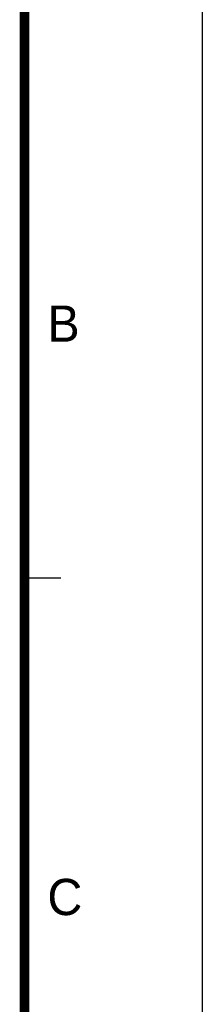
# Model space of a CAD drawing. Header units: millimetres. Extents: x 6 to 204, y 6 to 291.
# Tile 42 of 43: x 189 to 204, y 161 to 243. Entities that reach past the tile are written whole.
import ezdxf

# ---------------------------------------------------------------- set-up
doc = ezdxf.new("R2010")
doc.units = ezdxf.units.MM
doc.header["$LTSCALE"] = 19.36
doc.layers.get('0').update_dxf_attribs({"linetype": 'CONTINUOUS'})
doc.styles.add('TEXTSTYLE_2', font='txt')

msp = doc.modelspace()

# ---------------------------------------------------------------- linework, layer by layer
at = {"color": 7, "linetype": 'Continuous'}
for p, q in [((204, 291), (204, 6)), ((189.2682, 196.4732), (192.2682, 196.4732))]:
    msp.add_line(p, q, dxfattribs=at)
at = {"color": 7, "linetype": 'Continuous', "const_width": 0.8}
msp.add_lwpolyline([(189.2682, 282.4732), (189.2682, 16.4732)], dxfattribs=at)

# ---------------------------------------------------------------- texts
at = {"color": 7, "linetype": 'Continuous', "char_height": 3, "width": 3, "attachment_point": 1, "line_spacing_factor": 0.9, "style": 'TEXTSTYLE_2'}
for s, insert in [('B', (191.1636, 219.0238)), ('C', (191.1636, 171.5238))]:
    msp.add_mtext(s, dxfattribs=dict(at, insert=insert))

doc.saveas('drawing.dxf')
